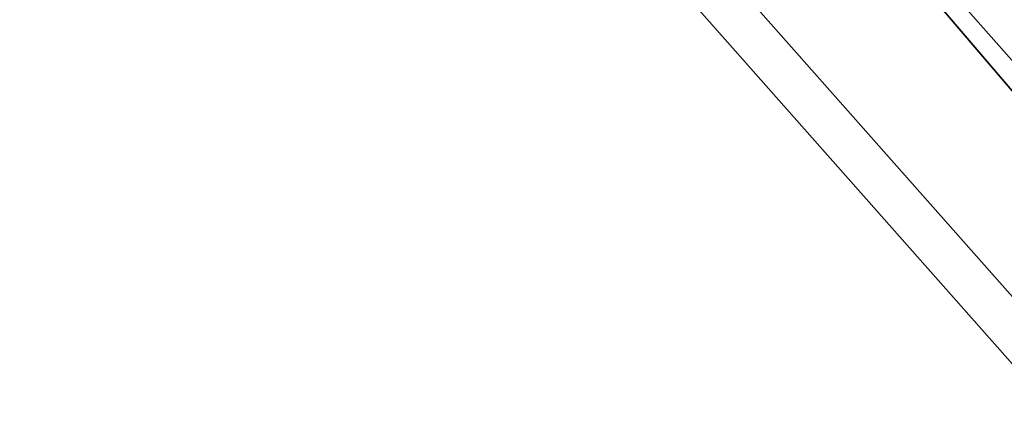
# Model space of a CAD drawing. Header units: millimetres. Extents: x -4 to 636, y -4 to 636.
# Tile 227 of 256: x 66.6 to 72.13, y 122.95 to 125.13. Entities that reach past the tile are written whole.
import ezdxf

# ---------------------------------------------------------------- set-up
doc = ezdxf.new("R2010")
doc.units = ezdxf.units.MM
doc.header["$LTSCALE"] = 25.4
doc.layers.get('0').update_dxf_attribs({"true_color": 0xff5454})

# ---------------------------------------------------------------- blocks, each defined once
blk = doc.blocks.new('AGNES-ROUND-LED-8210-8206-8188-8185.STL')
at = {"color": 7, "true_color": 0xffffff}
mesh = blk.add_polyface(dxfattribs=at)
corners = [(69.0233, 130.3822, 1.8359), (33.8661, 167.8732, -10.8004), (61.2621, 124.55, -10.8004), (42.4624, 172.3849, 1.8359)]
mesh.append_faces([[corners[k] for k in face] for face in [(0, 1, 2), (1, 0, 3)]], dxfattribs={"vtx0": -1, "color": 7})
mesh = blk.add_polyface(dxfattribs=at)
corners = [(71.8527, 132.5083, 7.4965), (101.0891, 92.2585, 1.1271), (67.9974, 129.6112, 1.1271), (104.4297, 95.7364, 7.4965)]
mesh.append_faces([[corners[k] for k in face] for face in [(0, 1, 2), (1, 0, 3)]], dxfattribs={"vtx0": -1, "color": 7})
mesh = blk.add_polyface(dxfattribs=at)
corners = [(100.3054, 91.4426, 1.9938), (71.3269, 132.1132, 8.9889), (67.093, 128.9316, 1.9938), (103.9741, 95.2621, 8.9889)]
mesh.append_faces([[corners[k] for k in face] for face in [(0, 1, 2), (1, 0, 3)]], dxfattribs={"vtx0": -1, "color": 7})
mesh = blk.add_polyface(dxfattribs=at)
corners = [(67.9974, 129.6112, 1.1271), (100.4797, 91.6241, 0.089), (67.2942, 129.0828, 0.089), (101.0891, 92.2585, 1.1271)]
mesh.append_faces([[corners[k] for k in face] for face in [(0, 1, 2), (1, 0, 3)]], dxfattribs={"vtx0": -1, "color": 7})

msp = doc.modelspace()

# ---------------------------------------------------------------- block references
at = {"color": 0}
msp.add_blockref('AGNES-ROUND-LED-8210-8206-8188-8185.STL', (0, 0), dxfattribs=at)

doc.saveas('drawing.dxf')
